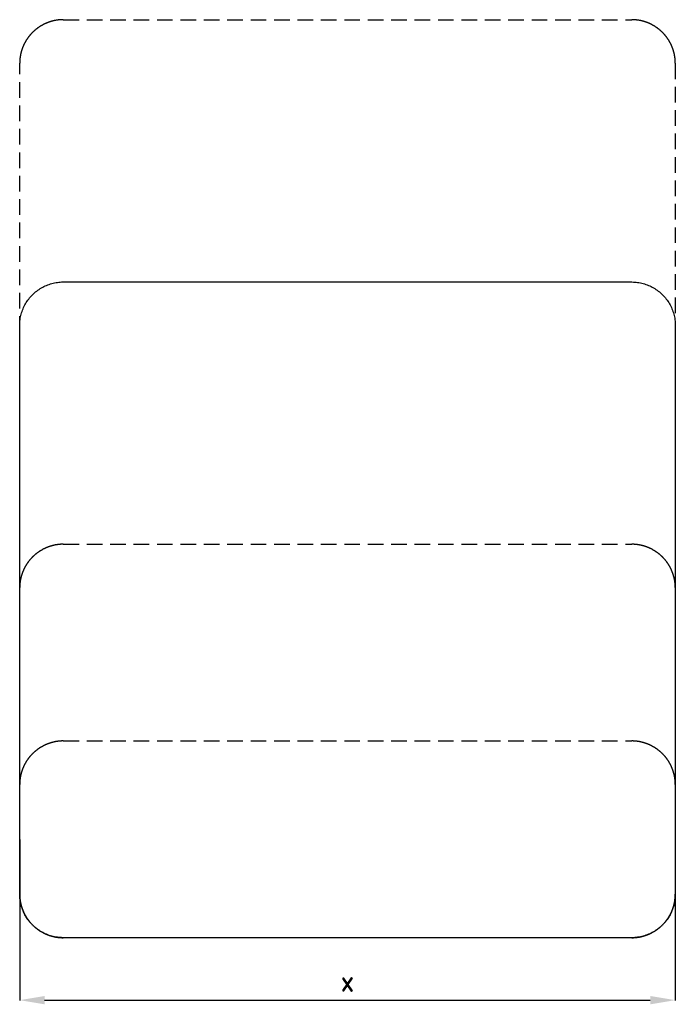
# Model space of a CAD drawing. Header units: millimetres. Extents: x 405 to 930, y -1 to 787.
import ezdxf

# ---------------------------------------------------------------- set-up
doc = ezdxf.new("R2010")
doc.units = ezdxf.units.MM
doc.header["$LTSCALE"] = 5
doc.linetypes.add('ČÁRKOVANÁX2', pattern=[1.5, 1, -0.5])
doc.layers.add('Kóty', color=2, linetype='Continuous')
doc.layers.add('Značka', color=7, linetype='Continuous')
doc.styles.get("Standard").update_dxf_attribs({"font": 'romand.shx', "height": 15})
doc.dimstyles.get("Standard").update_dxf_attribs({"dimtxt": 15, "dimasz": 20, "dimexe": 0.18, "dimexo": 0.0625, "dimgap": 7.5, "dimtad": 1, "dimdec": 0, "dimzin": 0, "dimdsep": 46, "dimtxsty": 'Standard', "dimcen": 0.09, "dimadec": 0, "dimazin": 0, "dimtfac": 1, "dimtdec": 0, "dimtofl": 0, "dimtmove": 0, "dimatfit": 3, "dimfxl": 1, "dimtolj": 1, "dimtzin": 0, "dimarcsym": 0})

# ---------------------------------------------------------------- blocks, each defined once
blk = doc.blocks.new('*D3')
at = {"layer": 'Defpoints', "color": 0, "transparency": 16777216}
for p in [(404.77, 130.71), (929.77, 130.71), (929.77, 1.96)]:
    blk.add_point(p, dxfattribs=at)
at = {"layer": 'Kóty', "color": 0, "lineweight": -2, "transparency": 16777216}
for p, q in [((404.77, 130.65), (404.77, 1.78)), ((929.77, 130.65), (929.77, 1.78)), ((424.77, 1.96), (909.77, 1.96))]:
    blk.add_line(p, q, dxfattribs=at)
at = {"layer": 'Kóty', "color": 0, "transparency": 16777216}
for points in [[(424.77, 5.29), (424.77, -1.38), (404.77, 1.96)], [(909.77, 5.29), (909.77, -1.38), (929.77, 1.96)]]:
    blk.add_solid(points, dxfattribs=at)
at = {"layer": 'Kóty', "color": 0, "transparency": 16777216, "insert": (667.27, 16.96), "char_height": 15, "attachment_point": 5}
blk.add_mtext('\\A1;x', dxfattribs=at)

msp = doc.modelspace()

# ---------------------------------------------------------------- linework, layer by layer
at = {"layer": 'Značka', "color": 6, "linetype": 'ČÁRKOVANÁX2', "ltscale": 2.5}
for points in [[(439.77, 51.96), (439.64, 51.96), (439.5, 51.96, -0.032179), (434.98, 52.28, -0.035441), (430.54, 53.2, -0.036269), (426.24, 54.65, -0.034416), (422.19, 56.69, -0.033714), (418.42, 59.21, -0.034081), (415.02, 62.21, -0.03421), (412.02, 65.61, -0.03423), (409.51, 69.38, -0.034043), (407.48, 73.43, -0.033408), (406.01, 77.72, -0.034127), (405.08, 82.17, -0.036748), (404.77, 86.68), (404.77, 86.82), (404.77, 86.96), (404.77, 751.96), (404.77, 752.1), (404.77, 752.23, -0.03218), (405.09, 756.75, -0.035446), (406.01, 761.2, -0.036263), (407.47, 765.49, -0.034416), (409.51, 769.54, -0.033724), (412.02, 773.31, -0.034082), (415.02, 776.71, -0.034207), (418.42, 779.71, -0.034232), (422.19, 782.23, -0.034015), (426.24, 784.25, -0.033411), (430.54, 785.72, -0.034149), (434.98, 786.66, -0.036731), (439.5, 786.96), (439.64, 786.96), (439.77, 786.96), (894.77, 786.96), (894.91, 786.96), (895.05, 786.96, -0.032167), (899.57, 786.64, -0.035453), (904.01, 785.72, -0.036279), (908.3, 784.27, -0.034431), (912.35, 782.23, -0.033715), (916.12, 779.71, -0.034084), (919.52, 776.71, -0.034219), (922.53, 773.31, -0.034249), (925.04, 769.54, -0.03404), (927.07, 765.49, -0.033429), (928.53, 761.2, -0.034125), (929.47, 756.75, -0.036757), (929.77, 752.23), (929.77, 752.1), (929.77, 751.96), (929.77, 86.96), (929.77, 86.82), (929.77, 86.68, -0.032193), (929.45, 82.16, -0.035447), (928.53, 77.72, -0.036258), (927.08, 73.43, -0.034428), (925.04, 69.38, -0.033731), (922.52, 65.61, -0.034084), (919.52, 62.21, -0.034218), (916.12, 59.2, -0.034227), (912.35, 56.69, -0.034046), (908.3, 54.66, -0.033417), (904.01, 53.2, -0.034132), (899.56, 52.26, -0.036744), (895.05, 51.96), (894.91, 51.96), (894.77, 51.96), (439.77, 51.96)], [(439.77, 51.96), (439.64, 51.96), (439.5, 51.96, -0.032179), (434.98, 52.28, -0.035441), (430.54, 53.2, -0.036269), (426.24, 54.65, -0.034416), (422.19, 56.69, -0.033714), (418.42, 59.21, -0.034081), (415.02, 62.21, -0.03421), (412.02, 65.61, -0.03423), (409.51, 69.38, -0.034043), (407.48, 73.43, -0.033408), (406.01, 77.72, -0.034127), (405.08, 82.17, -0.036748), (404.77, 86.68), (404.77, 86.82), (404.77, 86.96), (404.77, 331.96), (404.77, 332.09), (404.77, 332.23, -0.03218), (405.09, 336.75, -0.035446), (406.01, 341.19, -0.036263), (407.47, 345.49, -0.034416), (409.51, 349.54, -0.033724), (412.02, 353.31, -0.034091), (415.02, 356.71, -0.034217), (418.42, 359.71, -0.034244), (422.19, 362.22, -0.034039), (426.24, 364.25, -0.033424), (430.54, 365.72, -0.034123), (434.98, 366.65, -0.036758), (439.5, 366.96), (439.64, 366.96), (439.77, 366.96), (894.77, 366.96), (894.91, 366.96), (895.05, 366.96, -0.032193), (899.57, 366.64, -0.035453), (904.01, 365.72, -0.036253), (908.3, 364.26, -0.034419), (912.35, 362.22, -0.033727), (916.12, 359.71, -0.034093), (919.52, 356.71, -0.034228), (922.53, 353.31, -0.034249), (925.04, 349.54, -0.03404), (927.07, 345.49, -0.033429), (928.53, 341.19, -0.034125), (929.47, 336.75, -0.036757), (929.77, 332.23), (929.77, 332.09), (929.77, 331.96), (929.77, 86.96), (929.77, 86.82), (929.77, 86.68, -0.032193), (929.45, 82.16, -0.035447), (928.53, 77.72, -0.036258), (927.08, 73.43, -0.034428), (925.04, 69.38, -0.033731), (922.52, 65.61, -0.034084), (919.52, 62.21, -0.034218), (916.12, 59.2, -0.034227), (912.35, 56.69, -0.034046), (908.3, 54.66, -0.033417), (904.01, 53.2, -0.034132), (899.56, 52.26, -0.036744), (895.05, 51.96), (894.91, 51.96), (894.77, 51.96), (439.77, 51.96)], [(439.77, 51.96), (439.64, 51.96), (439.5, 51.96, -0.032179), (434.98, 52.28, -0.035441), (430.54, 53.2, -0.036269), (426.24, 54.65, -0.034416), (422.19, 56.69, -0.033714), (418.42, 59.21, -0.034081), (415.02, 62.21, -0.03421), (412.02, 65.61, -0.03423), (409.51, 69.38, -0.034043), (407.48, 73.43, -0.033408), (406.01, 77.72, -0.034127), (405.08, 82.17, -0.036748), (404.77, 86.68), (404.77, 86.82), (404.77, 86.96), (404.77, 174.46), (404.77, 174.59), (404.77, 174.73, -0.03218), (405.09, 179.25, -0.035441), (406.01, 183.69, -0.036268), (407.47, 187.99, -0.034425), (409.51, 192.04, -0.033728), (412.02, 195.81, -0.034082), (415.02, 199.21, -0.034207), (418.42, 202.21, -0.034221), (422.19, 204.72, -0.034045), (426.24, 206.75, -0.033411), (430.54, 208.22, -0.034129), (434.98, 209.15, -0.036745), (439.5, 209.46), (439.64, 209.46), (439.77, 209.46), (894.77, 209.46), (894.91, 209.46), (895.05, 209.46, -0.03218), (899.57, 209.14, -0.035446), (904.01, 208.22, -0.036266), (908.3, 206.76, -0.034413), (912.35, 204.72, -0.033715), (916.12, 202.21, -0.034084), (919.52, 199.21, -0.034215), (922.53, 195.81, -0.034242), (925.04, 192.04, -0.034037), (927.07, 187.99, -0.033421), (928.53, 183.69, -0.034123), (929.47, 179.25, -0.036758), (929.77, 174.73), (929.77, 174.59), (929.77, 174.46), (929.77, 86.96), (929.77, 86.82), (929.77, 86.68, -0.032193), (929.45, 82.16, -0.035447), (928.53, 77.72, -0.036258), (927.08, 73.43, -0.034428), (925.04, 69.38, -0.033731), (922.52, 65.61, -0.034084), (919.52, 62.21, -0.034218), (916.12, 59.2, -0.034227), (912.35, 56.69, -0.034046), (908.3, 54.66, -0.033417), (904.01, 53.2, -0.034132), (899.56, 52.26, -0.036744), (895.05, 51.96), (894.91, 51.96), (894.77, 51.96), (439.77, 51.96)]]:
    msp.add_lwpolyline(points, format="xyb", dxfattribs=at)
at = {"layer": 'Značka', "color": 5}
msp.add_lwpolyline([(439.77, 51.96), (439.64, 51.96), (439.5, 51.96, -0.032179), (434.98, 52.28, -0.035441), (430.54, 53.2, -0.036269), (426.24, 54.65, -0.034416), (422.19, 56.69, -0.033714), (418.42, 59.21, -0.034081), (415.02, 62.21, -0.03421), (412.02, 65.61, -0.03423), (409.51, 69.38, -0.034043), (407.48, 73.43, -0.033408), (406.01, 77.72, -0.034127), (405.08, 82.17, -0.036748), (404.77, 86.68), (404.77, 86.82), (404.77, 86.96), (404.77, 541.96), (404.77, 542.09), (404.77, 542.23, -0.03218), (405.09, 546.75, -0.035446), (406.01, 551.19, -0.036263), (407.47, 555.49, -0.034416), (409.51, 559.54, -0.033724), (412.02, 563.31, -0.034091), (415.02, 566.71, -0.034217), (418.42, 569.71, -0.034244), (422.19, 572.22, -0.034039), (426.24, 574.25, -0.033424), (430.54, 575.72, -0.034123), (434.98, 576.65, -0.036758), (439.5, 576.96), (439.64, 576.96), (439.77, 576.96), (894.77, 576.96), (894.91, 576.96), (895.05, 576.96, -0.032193), (899.57, 576.64, -0.035453), (904.01, 575.72, -0.036253), (908.3, 574.26, -0.034419), (912.35, 572.22, -0.033727), (916.12, 569.71, -0.034093), (919.52, 566.71, -0.034228), (922.53, 563.31, -0.034249), (925.04, 559.54, -0.03404), (927.07, 555.49, -0.033429), (928.53, 551.19, -0.034125), (929.47, 546.75, -0.036757), (929.77, 542.23), (929.77, 542.09), (929.77, 541.96), (929.77, 86.96), (929.77, 86.82), (929.77, 86.68, -0.032193), (929.45, 82.16, -0.035447), (928.53, 77.72, -0.036258), (927.08, 73.43, -0.034428), (925.04, 69.38, -0.033731), (922.52, 65.61, -0.034084), (919.52, 62.21, -0.034218), (916.12, 59.2, -0.034227), (912.35, 56.69, -0.034046), (908.3, 54.66, -0.033417), (904.01, 53.2, -0.034132), (899.56, 52.26, -0.036744), (895.05, 51.96), (894.91, 51.96), (894.77, 51.96), (439.77, 51.96)], format="xyb", dxfattribs=at)

# ---------------------------------------------------------------- dimensions: what is measured, and where the dimension line sits
at = {"layer": 'Kóty'}
dim = msp.add_linear_dim(base=(929.77, 1.96), p1=(404.77, 130.71), p2=(929.77, 130.71), text='x', dimstyle='Standard', dxfattribs=at)
dim.commit()
dim.dimension.update_dxf_attribs({"geometry": '*D3', "text_midpoint": (667.27, 16.96)})

doc.saveas('drawing.dxf')
